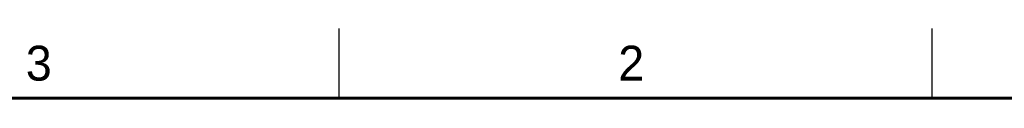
# Model space of a CAD drawing. Header units: inches. Extents: x 0 to 34, y 0 to 22.
# Tile 40 of 41: x 23.2 to 30.3, y 21.5 to 22. Entities that reach past the tile are written whole.
import ezdxf

# ---------------------------------------------------------------- set-up
doc = ezdxf.new("R2010")
doc.units = ezdxf.units.IN
doc.header["$LTSCALE"] = 1.87
doc.header["$MEASUREMENT"] = 0
doc.layers.get('0').update_dxf_attribs({"linetype": 'CONTINUOUS'})
doc.styles.add('TEXTSTYLE_2', font='txt')

msp = doc.modelspace()

# ---------------------------------------------------------------- linework, layer by layer
at = {"color": 2, "linetype": 'CONTINUOUS'}
for p, q in [((25.5, 22), (25.5, 21.5)), ((29.75, 22), (29.75, 21.5))]:
    msp.add_line(p, q, dxfattribs=at)
at = {"color": 7, "linetype": 'CONTINUOUS', "const_width": 0.02}
msp.add_lwpolyline([(33.5, 21.5), (0.5, 21.5)], dxfattribs=at)

# ---------------------------------------------------------------- texts
at = {"color": 2, "linetype": 'CONTINUOUS', "char_height": 0.25, "width": 0.25, "attachment_point": 1, "line_spacing_factor": 0.9, "style": 'TEXTSTYLE_2'}
for s, insert in [('3', (23.257, 21.8759)), ('2', (27.5025, 21.8762))]:
    msp.add_mtext(s, dxfattribs=dict(at, insert=insert))

doc.saveas('drawing.dxf')
